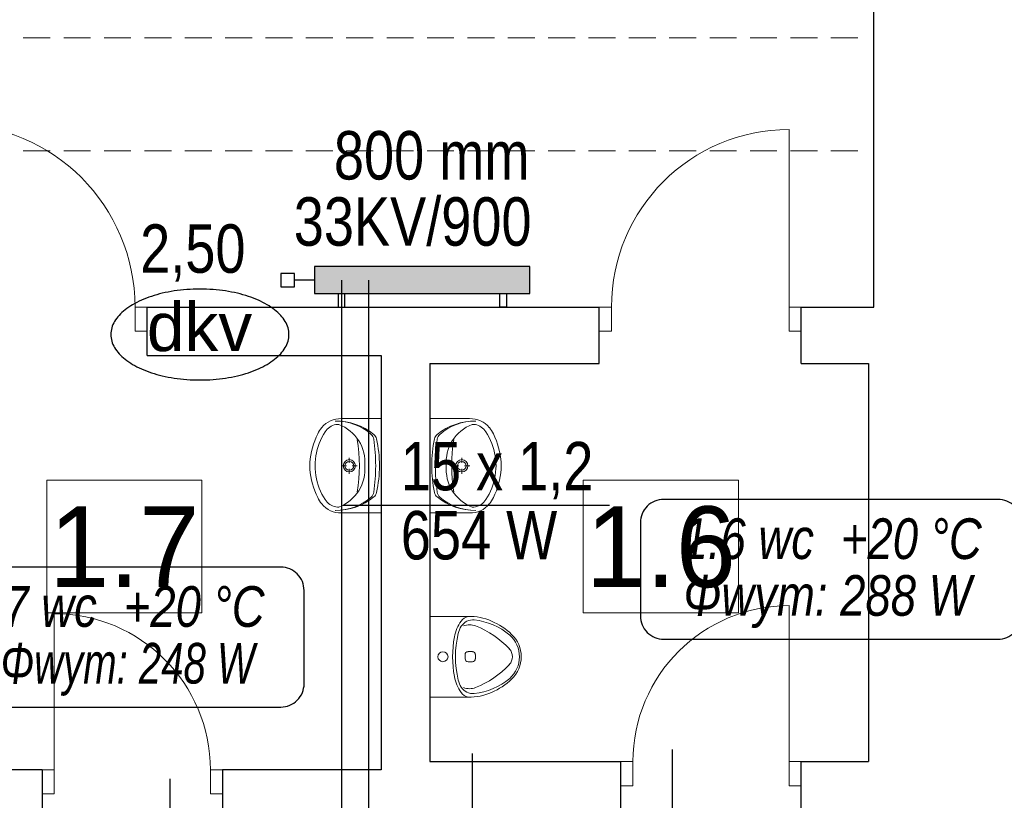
# Model space of a CAD drawing. Extents: x -440864 to -355682, y 13652 to 155872.
# Tile 58 of 179: x -418358 to -414700, y 58301 to 61202. Entities that reach past the tile are written whole.
import ezdxf
from ezdxf.lldxf.tags import DXFTag

# ---------------------------------------------------------------- set-up
doc = ezdxf.new("R2010")
doc.units = 0
doc.header["$MEASUREMENT"] = 0
doc.set_wipeout_variables(frame=1)
doc.linetypes.add('Krawędzie ukryte', pattern=[150, 100, -50])
for name, color, linetype in [('#podkład', 252, 'Continuous'), ('INWENT wyposarzenie', 252, 'Continuous'), ('IS_Armatura_Therm', 7, 'SOLID'), ('IS_Grafika', 7, 'SOLID'), ('IS_Grzejniki_Plan_rzut', 7, 'SOLID'), ('IS_Opisy_działek_Therm', 7, 'SOLID'), ('IS_Powrót', 5, 'DASH'), ('IS_Text_Armatury_Therm', 7, 'Continuous'), ('IS_Text_Konstrukcji', 7, 'Continuous'), ('IS_Text_Odbiornikow_Therm', 7, 'Continuous'), ('IS_Zasilanie', 1, 'SOLID')]:
    doc.layers.add(name, color=color, linetype=linetype)
for name, color, linetype, lineweight in [('INWENT OPISY_Nr_Pióra__21', 252, 'Continuous', 9), ('INWENT wyposarzenie_Nr_Pióra__21', 252, 'Continuous', 9), ('INWENT. DRZWI_Nr_Pióra__5', 252, 'Continuous', 13), ('INWENT.ŚCIANY_Nr_Pióra__1', 252, 'Continuous', 25), ('Istniejące stropy_Nr_Pióra__5', 252, 'Continuous', 13)]:
    doc.layers.add(name, color=color, linetype=linetype, lineweight=lineweight)
doc.styles.add('GENERATED_STYLE_3', font='txt')
doc.styles.get("Standard").update_dxf_attribs({"font": 'arial.ttf', "width": 0.8, "bigfont": 'BIGFONT.SHX'})
tags = doc.linetypes.add('DASH', pattern=[15, 10, -5]).pattern_tags.tags
tags[6:7] = [DXFTag(74, 4), DXFTag(75, 0), DXFTag(340, '0'), DXFTag(46, 0.0), DXFTag(50, 0.0), DXFTag(44, 0.0), DXFTag(45, 0.0)]
tags[4:5] = [DXFTag(74, 4), DXFTag(75, 0), DXFTag(340, '0'), DXFTag(46, 0.0), DXFTag(50, 0.0), DXFTag(44, 0.0), DXFTag(45, 0.0)]
tags = doc.linetypes.add('SOLID', pattern=[10, 10, 0]).pattern_tags.tags
tags[6:7] = [DXFTag(74, 4), DXFTag(75, 0), DXFTag(340, '0'), DXFTag(46, 0.0), DXFTag(50, 0.0), DXFTag(44, 0.0), DXFTag(45, 0.0)]
tags[4:5] = [DXFTag(74, 4), DXFTag(75, 0), DXFTag(340, '0'), DXFTag(46, 0.0), DXFTag(50, 0.0), DXFTag(44, 0.0), DXFTag(45, 0.0)]

# ---------------------------------------------------------------- blocks, each defined once
blk = doc.blocks.new('Symbol Pisuar 1 14_308', base_point=(-416834.9, 59832.6))
at = {"layer": 'INWENT wyposarzenie_Nr_Pióra__21', "linetype": 'Continuous'}
for p, q in [((-416834.9, 60132.6), (-416834.9, 59832.6)), ((-416834.9, 60132.6), (-416692.5, 60132.6)), ((-416692.5, 60001.5), (-416676.7, 60001.5)), ((-416703.7, 59974.8), (-416703.7, 59990.6)), ((-416676.7, 59964), (-416692.5, 59964)), ((-416665.5, 59974.8), (-416665.5, 59990.6)), ((-416834.9, 59832.6), (-416692.5, 59832.6))]:
    blk.add_line(p, q, dxfattribs=at)
for centre, major_axis, start_param, end_param in [((-416599.4, 60034.1), (145.6, 0), 2.53159, 2.984397), ((-416682.3, 60090.1), (44.8, 0), 1.801442, 2.522681), ((-416674.2, 60069.8), (51.2, 0), 1.476667, 2.593837), ((-416687.4, 60039.4), (63.6, 0), 1.204444, 1.927572), ((-416688.6, 59936.6), (201, 0), 1.144656, 1.590534), ((-416696.8, 59883.3), (243.7, 0), 0.858927, 1.458131), ((-416698.3, 59902.6), (236.8, 0), 0.784271, 1.168026), ((-416341.3, 59982.6), (398, 0), 2.916513, 3.366672), ((-416635.7, 60046.7), (96.5, 0), 2.592004, 2.898973), ((-416804.3, 59771.8), (361.8, 0), 0.748733, 1.174347), ((-416614.5, 59982.6), (119.6, 0), 5.48967, 7.0767), ((-416334.1, 59982.6), (416, 0), 2.959001, 3.324185), ((-416614.5, 59982.6), (112.9, 0), 0, 0.821707), ((-416692.5, 59990.6), (11.1, 0), 1.570796, 3.141593), ((-416676.7, 59990.6), (11.1, 0), 0, 1.570796), ((-416572.9, 59982.6), (45.1, 0), 5.551687, 7.014683), ((-416692.5, 59974.8), (11.1, 0), 3.141593, 4.712389), ((-416676.7, 59974.8), (11.1, 0), 4.712389, 6.283185), ((-416614.5, 59982.6), (112.9, 0), 5.461478, 6.283185), ((-416804.3, 60193.4), (361.8, 0), 5.108838, 5.534452), ((-416599.4, 59931.2), (145.6, 0), 3.298788, 3.751596), ((-416635.7, 59918.6), (96.5, 0), 3.384212, 3.691181), ((-416696.8, 60081.9), (243.7, 0), 4.825054, 5.424258), ((-416698.3, 60062.6), (236.8, 0), 5.11516, 5.498914), ((-416682.3, 59875.1), (44.8, 0), 3.760504, 4.481744), ((-416674.2, 59895.4), (51.2, 0), 3.689348, 4.806519), ((-416687.4, 59925.8), (63.6, 0), 4.355613, 5.078742), ((-416688.6, 60028.6), (201, 0), 4.692652, 5.138529)]:
    blk.add_ellipse(centre, major_axis=major_axis, ratio=0.975462, start_param=start_param, end_param=end_param, dxfattribs=at)
blk.add_ellipse((-416785.9, 59982.6), major_axis=(18.9, 0), ratio=0.975462, dxfattribs=at)
blk = doc.blocks.new('Symbol Umywalka 14_309', base_point=(-417280.7, 60517.6))
at = {"layer": 'INWENT wyposarzenie_Nr_Pióra__21', "linetype": 'Continuous'}
for p, q in [((-417014.9, 60867.6), (-417163, 60867.6)), ((-417014.9, 60517.6), (-417014.9, 60867.6)), ((-417014.9, 60747.7), (-417014.9, 60637.5)), ((-417144.5, 60692.5), (-417163.2, 60692.5)), ((-417133.7, 60722), (-417133.7, 60703.3)), ((-417104.3, 60692.5), (-417122.9, 60692.5)), ((-417133.7, 60681.7), (-417133.7, 60663.1)), ((-417014.9, 60517.6), (-417163, 60517.6))]:
    blk.add_line(p, q, dxfattribs=at)
for radius in [22.7, 16.2]:
    blk.add_circle((-417133.7, 60692.5), radius, dxfattribs=at)
for centre, radius, start, end in [((-417128.6, 60748.2), 137.9, 141.3152, 152.8429), ((-417166.8, 60778.7), 89, 87.5448, 141.2546), ((-417175.7, 60793.7), 52.5, 86.0694, 139.1984), ((-417182.1, 60638.5), 220.1, 50.7422, 90.9847), ((-417183.3, 60660.8), 197.8, 48.602, 90.7542), ((-417229.5, 60701), 156, 32.8442, 68.4481), ((-416993.1, 60683.7), 287.9, 153.7403, 175.7948), ((-417068.5, 60707.8), 189.9, 140.7149, 170.0022), ((-417071.8, 60787.3), 29.2, 7.9079, 48.602), ((-417061.3, 60786.3), 29.2, 12.7715, 50.7422), ((-417734.8, 60692.6), 638.3, 351.1734, 8.8204), ((-417232, 60705.1), 156, 355.394, 31.0561), ((-417783.7, 60688.4), 747.9, 0.3225, 7.9079), ((-417460.1, 60695.9), 438.1, 359.5672, 12.7715), ((-417056, 60692.6), 205.2, 166.4334, 193.5666), ((-417105.7, 60692.6), 175, 175.9876, 184.0124), ((-417232, 60680.1), 156, 328.9439, 4.606), ((-417783.7, 60696), 747.9, 352.1696, 359.755), ((-417460.1, 60688.9), 438.1, 347.306, 0.5103), ((-416993.1, 60701.5), 287.9, 184.2052, 206.2597), ((-417068.5, 60677.4), 189.9, 189.9978, 219.2851), ((-417229.5, 60684.3), 156, 291.5519, 327.1558), ((-417071.7, 60598), 29.2, 311.4755, 352.1696), ((-417061.2, 60599), 29.2, 309.3352, 347.306), ((-417128.6, 60637), 137.9, 207.1571, 218.6848), ((-417166.8, 60606.6), 89, 218.7454, 272.4552), ((-417175.7, 60591.5), 52.5, 220.8016, 273.9306), ((-417182.2, 60746.7), 220.1, 269.0928, 309.3352), ((-417183.4, 60724.4), 197.8, 269.3233, 311.4755)]:
    blk.add_arc(centre, radius, start, end, dxfattribs=at)
blk = doc.blocks.new('Symbol Umywalka 14_310', base_point=(-416569.2, 60517.6))
at = {"layer": 'INWENT wyposarzenie_Nr_Pióra__21', "linetype": 'Continuous'}
for p, q in [((-416834.9, 60517.6), (-416834.9, 60867.6)), ((-416834.9, 60867.6), (-416686.8, 60867.6)), ((-416834.9, 60747.7), (-416834.9, 60637.5)), ((-416745.6, 60692.5), (-416726.9, 60692.5)), ((-416716.1, 60722), (-416716.1, 60703.3)), ((-416705.3, 60692.5), (-416686.6, 60692.5)), ((-416716.1, 60681.7), (-416716.1, 60663.1)), ((-416834.9, 60517.6), (-416686.8, 60517.6))]:
    blk.add_line(p, q, dxfattribs=at)
for radius in [22.7, 16.2]:
    blk.add_circle((-416716.1, 60692.5), radius, dxfattribs=at)
for centre, radius, start, end in [((-416667.7, 60638.5), 220.1, 89.0153, 129.2578), ((-416666.5, 60660.8), 197.8, 89.2458, 131.398), ((-416620.4, 60701), 156, 111.5519, 147.1558), ((-416683, 60778.7), 89, 38.7454, 92.4552), ((-416674.1, 60793.7), 52.5, 40.8016, 93.9306), ((-416721.2, 60748.2), 137.9, 27.1571, 38.6848), ((-416788.6, 60786.3), 29.2, 129.2578, 167.2285), ((-416778, 60787.3), 29.2, 131.398, 172.0921), ((-416781.4, 60707.8), 189.9, 9.9978, 39.2851), ((-416856.8, 60683.7), 287.9, 4.2052, 26.2597), ((-416389.7, 60695.9), 438.1, 167.2285, 180.4328), ((-416066.2, 60688.4), 747.9, 172.0921, 179.6775), ((-416617.9, 60705.1), 156, 148.9439, 184.606), ((-416115, 60692.6), 638.3, 171.1796, 188.8266), ((-416793.9, 60692.6), 205.2, 346.4334, 13.5666), ((-416389.7, 60688.9), 438.1, 179.4897, 192.694), ((-416066.2, 60696), 747.9, 180.245, 187.8304), ((-416617.9, 60680.1), 156, 175.394, 211.0561), ((-416744.2, 60692.6), 175, 355.9876, 4.0124), ((-416856.8, 60701.5), 287.9, 333.7403, 355.7948), ((-416781.4, 60677.4), 189.9, 320.7149, 350.0022), ((-416788.7, 60599), 29.2, 192.694, 230.6648), ((-416778.2, 60598), 29.2, 187.8304, 228.5245), ((-416620.4, 60684.3), 156, 212.8442, 248.4481), ((-416667.7, 60746.7), 220.1, 230.6648, 270.9072), ((-416666.5, 60724.4), 197.8, 228.5245, 270.6767), ((-416683, 60606.6), 89, 267.5448, 321.2546), ((-416674.1, 60591.5), 52.5, 266.0694, 319.1984), ((-416721.2, 60637), 137.9, 321.3152, 332.8429)]:
    blk.add_arc(centre, radius, start, end, dxfattribs=at)
blk = doc.blocks.new('piętro')
at = {"layer": 'INWENT. DRZWI_Nr_Pióra__5', "color": 252, "linetype": 'Continuous'}
for p, q in [((-415499.9, 53634.3), (-415499.9, 54294.3)), ((-417884.9, 53634.3), (-417929.9, 53634.3)), ((-417929.9, 53634.3), (-417929.9, 53544.3)), ((-416204.9, 53634.3), (-416159.9, 53634.3)), ((-416159.9, 53634.3), (-416159.9, 53544.3)), ((-415454.9, 53634.3), (-415499.9, 53634.3)), ((-415499.9, 53634.3), (-415499.9, 53544.3)), ((-417929.9, 53544.3), (-417884.9, 53544.3)), ((-416159.9, 53544.3), (-416204.9, 53544.3)), ((-415499.9, 53544.3), (-415454.9, 53544.3)), ((-418229.9, 51914.3), (-418229.9, 52494.3)), ((-415499.9, 51944.3), (-415499.9, 52524.3)), ((-418274.9, 51914.3), (-418229.9, 51914.3)), ((-418229.9, 51914.3), (-418229.9, 51824.3)), ((-417604.9, 51914.3), (-417649.9, 51914.3)), ((-417649.9, 51914.3), (-417649.9, 51824.3)), ((-416124.9, 51944.3), (-416079.9, 51944.3)), ((-416079.9, 51944.3), (-416079.9, 51854.3)), ((-415454.9, 51944.3), (-415499.9, 51944.3)), ((-415499.9, 51944.3), (-415499.9, 51854.3)), ((-416079.9, 51854.3), (-416124.9, 51854.3)), ((-415499.9, 51854.3), (-415454.9, 51854.3)), ((-418229.9, 51824.3), (-418274.9, 51824.3)), ((-417649.9, 51824.3), (-417604.9, 51824.3))]:
    blk.add_line(p, q, dxfattribs=at)
for centre, radius, start, end in [((-418609.9, 53634.3), 680, 0, 90), ((-415499.9, 53634.3), 660, 90, 180), ((-418229.9, 51914.3), 580, 0, 90), ((-415499.9, 51944.3), 580, 90, 180)]:
    blk.add_arc(centre, radius, start, end, dxfattribs=at)
at = {"layer": 'INWENT.ŚCIANY_Nr_Pióra__1', "color": 252, "linetype": 'Continuous'}
for p, q in [((-415184.9, 53634.3), (-415184.9, 57845)), ((-417884.9, 53454.3), (-417884.9, 53634.3)), ((-417884.9, 53634.3), (-416204.9, 53634.3)), ((-416204.9, 53424.3), (-416204.9, 53634.3)), ((-415454.9, 53424.3), (-415454.9, 53634.3)), ((-415454.9, 53634.3), (-415184.9, 53634.3)), ((-417884.9, 53454.3), (-417014.9, 53454.3)), ((-417014.9, 53454.3), (-417014.9, 51914.3)), ((-416834.9, 53424.3), (-416834.9, 51944.3)), ((-416834.9, 53424.3), (-416204.9, 53424.3)), ((-415454.9, 53424.3), (-415204.9, 53424.3)), ((-415204.9, 53424.3), (-415204.9, 51944.3)), ((-418274.9, 51914.3), (-418794.9, 51914.3)), ((-418274.9, 51914.3), (-418274.9, 51764.3)), ((-417014.9, 51914.3), (-417604.9, 51914.3)), ((-417604.9, 51914.3), (-417604.9, 51764.3)), ((-416834.9, 51944.3), (-416124.9, 51944.3)), ((-416124.9, 51754.3), (-416124.9, 51944.3)), ((-415454.9, 51754.3), (-415454.9, 51944.3)), ((-415454.9, 51944.3), (-415204.9, 51944.3))]:
    blk.add_line(p, q, dxfattribs=at)
at = {"layer": 'Istniejące stropy_Nr_Pióra__5', "color": 252, "linetype": 'Krawędzie ukryte'}
for p, q in [((-418794.9, 54634.3), (-415204.9, 54634.3)), ((-418794.9, 54214.3), (-415204.9, 54214.3))]:
    blk.add_line(p, q, dxfattribs=at)
at = {"layer": 'INWENT wyposarzenie', "color": 252, "linetype": 'Continuous', "lineweight": 13}
for name, p in [('Symbol Umywalka 14_309', (-417280.7, 52869.3)), ('Symbol Umywalka 14_310', (-416569.2, 52869.3)), ('Symbol Pisuar 1 14_308', (-416834.9, 52184.3))]:
    blk.add_blockref(name, p, dxfattribs=at)
at = {"color": 252, "linetype": 'Continuous', "ltscale": 1689242.046065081}
blk.add_wipeout([(-418257.9, 52991.1), (-417681.9, 52991.1), (-417681.9, 52497), (-418257.9, 52497)], dxfattribs=at).dxf.layer = 'INWENT OPISY_Nr_Pióra__21'
at = {"color": 252, "linetype": 'Continuous', "ltscale": 1681350.20108501}
blk.add_wipeout([(-416264.4, 52991.1), (-415688.4, 52991.1), (-415688.4, 52497), (-416264.4, 52497)], dxfattribs=at).dxf.layer = 'INWENT OPISY_Nr_Pióra__21'
at = {"layer": 'INWENT OPISY_Nr_Pióra__21', "color": 252, "linetype": 'Continuous', "flags": 128}
for points in [[(-418257.9, 52991.1), (-417681.9, 52991.1), (-417681.9, 52497), (-418257.9, 52497)], [(-416264.4, 52991.1), (-415688.4, 52991.1), (-415688.4, 52497), (-416264.4, 52497)]]:
    blk.add_lwpolyline(points, close=True, dxfattribs=at)
at = {"layer": 'INWENT OPISY_Nr_Pióra__21', "color": 252, "linetype": 'Continuous', "char_height": 300, "attachment_point": 8, "style": 'GENERATED_STYLE_3'}
for s, insert in [('{1.7 }', (-417969.9, 52594)), ('{1.6 }', (-415976.4, 52589))]:
    blk.add_mtext(s, dxfattribs=dict(at, insert=insert))

msp = doc.modelspace()

# ---------------------------------------------------------------- block references
at = {"layer": '#podkład', "color": 3, "lineweight": 50}
msp.add_blockref('piętro', (0, 6500), dxfattribs=at)

# ---------------------------------------------------------------- next in the draw order: hatches: boundary and pattern name
at = {"layer": 'IS_Grzejniki_Plan_rzut', "ltscale": 10}
msp.add_hatch(color=253, dxfattribs=at).paths.add_polyline_path([(-417262.6, 60184.3), (-416462.6, 60184.3), (-416462.6, 60284.3), (-417262.6, 60284.3)])

# ---------------------------------------------------------------- next in the draw order: linework, layer by layer
at = {"layer": 'IS_Armatura_Therm', "ltscale": 10}
for p, q in [((-417337.6, 60259.3), (-417387.6, 60259.3)), ((-417387.6, 60259.3), (-417387.6, 60209.3)), ((-417337.6, 60209.3), (-417337.6, 60259.3)), ((-417262.6, 60234.3), (-417337.6, 60234.3)), ((-417387.6, 60209.3), (-417337.6, 60209.3))]:
    msp.add_line(p, q, dxfattribs=at)
at = {"layer": 'IS_Grafika', "color": 7}
for points, knots in [([(-417688.9, 60201), (-417705.2, 60201), (-417737.2, 60199.8), (-417783.9, 60194.5), (-417827.8, 60186.1), (-417868.5, 60174.6), (-417905.4, 60160.5), (-417938.2, 60144), (-417966.3, 60125.3), (-417989.2, 60104.5), (-418006.4, 60081.9), (-418017.4, 60057.6), (-418019.9, 60040.4), (-418019.9, 60032)], [0, 0, 0, 0, 4.894746, 9.593459, 14.070318, 18.299405, 22.256676, 25.922722, 29.286934, 32.354005, 35.15393, 37.755543, 40.278576, 40.278576, 40.278576, 40.278576]), ([(-417357.9, 60032), (-417357.9, 60040.4), (-417360.4, 60057.6), (-417371.4, 60081.9), (-417388.6, 60104.5), (-417411.5, 60125.3), (-417439.6, 60144), (-417472.4, 60160.5), (-417509.3, 60174.6), (-417550, 60186.1), (-417594, 60194.5), (-417640.6, 60199.8), (-417672.6, 60201), (-417688.9, 60201)], [0, 0, 0, 0, 2.523033, 5.124646, 7.924571, 10.991642, 14.355854, 18.0219, 21.979171, 26.208258, 30.685117, 35.38383, 40.278576, 40.278576, 40.278576, 40.278576]), ([(-418019.9, 60032), (-418019.9, 60023.6), (-418017.4, 60006.4), (-418006.4, 59982.1), (-417989.2, 59959.5), (-417966.3, 59938.7), (-417938.2, 59920), (-417905.4, 59903.4), (-417868.5, 59889.3), (-417827.8, 59877.9), (-417783.9, 59869.4), (-417737.2, 59864.2), (-417705.2, 59863), (-417688.9, 59863)], [0, 0, 0, 0, 2.523033, 5.124646, 7.924571, 10.991642, 14.355854, 18.0219, 21.979171, 26.208258, 30.685117, 35.38383, 40.278576, 40.278576, 40.278576, 40.278576]), ([(-417688.9, 59863), (-417672.6, 59863), (-417640.6, 59864.2), (-417594, 59869.4), (-417550, 59877.9), (-417509.3, 59889.3), (-417472.4, 59903.4), (-417439.6, 59920), (-417411.5, 59938.7), (-417388.6, 59959.5), (-417371.4, 59982.1), (-417360.4, 60006.4), (-417357.9, 60023.6), (-417357.9, 60032)], [0, 0, 0, 0, 4.894746, 9.593459, 14.070318, 18.299405, 22.256676, 25.922722, 29.286934, 32.354005, 35.15393, 37.755543, 40.278576, 40.278576, 40.278576, 40.278576])]:
    msp.add_open_spline(points, degree=3, knots=knots, dxfattribs=at)
at = {"layer": 'IS_Grzejniki_Plan_rzut', "ltscale": 10}
for p, q in [((-416462.6, 60284.3), (-417262.6, 60284.3)), ((-417262.6, 60284.3), (-417262.6, 60184.3)), ((-416462.6, 60184.3), (-416462.6, 60284.3)), ((-417262.6, 60184.3), (-416462.6, 60184.3)), ((-417262.6, 60184.3), (-417262.6, 60184.3)), ((-417175.1, 60184.3), (-417175.1, 60134.3)), ((-417150.1, 60134.3), (-417150.1, 60184.3)), ((-416575.1, 60134.3), (-416575.1, 60184.3)), ((-416550.1, 60184.3), (-416550.1, 60134.3)), ((-417175.1, 60134.3), (-417150.1, 60134.3)), ((-416550.1, 60134.3), (-416575.1, 60134.3))]:
    msp.add_line(p, q, dxfattribs=at)
at = {"layer": 'IS_Opisy_działek_Therm', "ltscale": 10}
for p, q in [((-417157.2, 59397.7), (-416167.6, 59397.7)), ((-416676, 57554.8), (-416676, 58474.8)), ((-415933.6, 57554.8), (-415933.6, 58489.8)), ((-417799.4, 57554.8), (-417799.4, 58381.1))]:
    msp.add_line(p, q, dxfattribs=at)
at = {"layer": 'IS_Powrót', "lineweight": 30, "ltscale": 10}
msp.add_line((-417162.6, 60234.3), (-417162.6, 57640.8), dxfattribs=at)
at = {"layer": 'IS_Text_Konstrukcji', "linetype": 'SOLID', "ltscale": 10}
for points in [[(-415965.7, 58899.4), (-414724, 58899.4, 0.414214), (-414637.3, 58986.1), (-414637.3, 59332.8, 0.414214), (-414724, 59419.4), (-415965.7, 59419.4, 0.414214), (-416052.3, 59332.8), (-416052.3, 58986.1, 0.414214), (-415965.7, 58899.4)], [(-418630, 58647.3), (-417388.3, 58647.3, 0.414214), (-417301.7, 58734), (-417301.7, 59080.7, 0.414214), (-417388.3, 59167.3), (-418630, 59167.3, 0.414214), (-418716.7, 59080.7), (-418716.7, 58734, 0.414214), (-418630, 58647.3)]]:
    msp.add_lwpolyline(points, format="xyb", dxfattribs=at)
at = {"layer": 'IS_Zasilanie', "lineweight": 30, "ltscale": 10}
msp.add_line((-417062.6, 60234.3), (-417062.6, 57554.8), dxfattribs=at)

# ---------------------------------------------------------------- next in the draw order: texts
at = {"layer": 'IS_Grafika', "color": 7, "lineweight": 40}
msp.add_text('dkv', height=180, dxfattribs=at).set_placement((-417885.9, 59970.4))
at = {"layer": 'IS_Opisy_działek_Therm', "ltscale": 10, "char_height": 180}
for s, insert, attachment_point in [('\\fArial|b0|i0;15 x 1,2', (-416942.6, 59419.3), 7), ('\\fArial|b0|i0;654 W', (-416942.6, 59376.1), 1)]:
    msp.add_mtext(s, dxfattribs=dict(at, insert=insert, attachment_point=attachment_point))
at = {"layer": 'IS_Text_Armatury_Therm', "linetype": 'SOLID', "ltscale": 10, "insert": (-417519.5, 60228), "char_height": 180, "attachment_point": 9}
msp.add_mtext('\\fArial|b0|i0;2,50  ', dxfattribs=at)
at = {"layer": 'IS_Text_Konstrukcji', "linetype": 'SOLID', "ltscale": 10, "char_height": 151.2}
for s, insert, attachment_point in [('\\fArial|b0|i1;1.6 wc', (-415407.3, 59195.4), 9), ('\\fArial|b0|i1;+20 °C', (-415307.3, 59195.4), 7), ('\\fArial|b0|i1;1.7 wc', (-418071.7, 58943.3), 9), ('\\fArial|b0|i1;+20 °C', (-417971.7, 58943.3), 7), ('\\fArial|b0|i1;Φwym: 288 W', (-415357.3, 59137.8), 2), ('\\fArial|b0|i1;Φwym: 248 W', (-418021.7, 58885.7), 2)]:
    msp.add_mtext(s, dxfattribs=dict(at, insert=insert, attachment_point=attachment_point))
at = {"layer": 'IS_Text_Odbiornikow_Therm', "linetype": 'SOLID', "ltscale": 10, "char_height": 180}
for s, insert, attachment_point in [('\\fArial|b0|i0;800 mm', (-417191.1, 60605.6), 7), ('\\fArial|b0|i0;33KV/900', (-416456.6, 60359.6), 9)]:
    msp.add_mtext(s, dxfattribs=dict(at, insert=insert, attachment_point=attachment_point))

doc.saveas('drawing.dxf')
